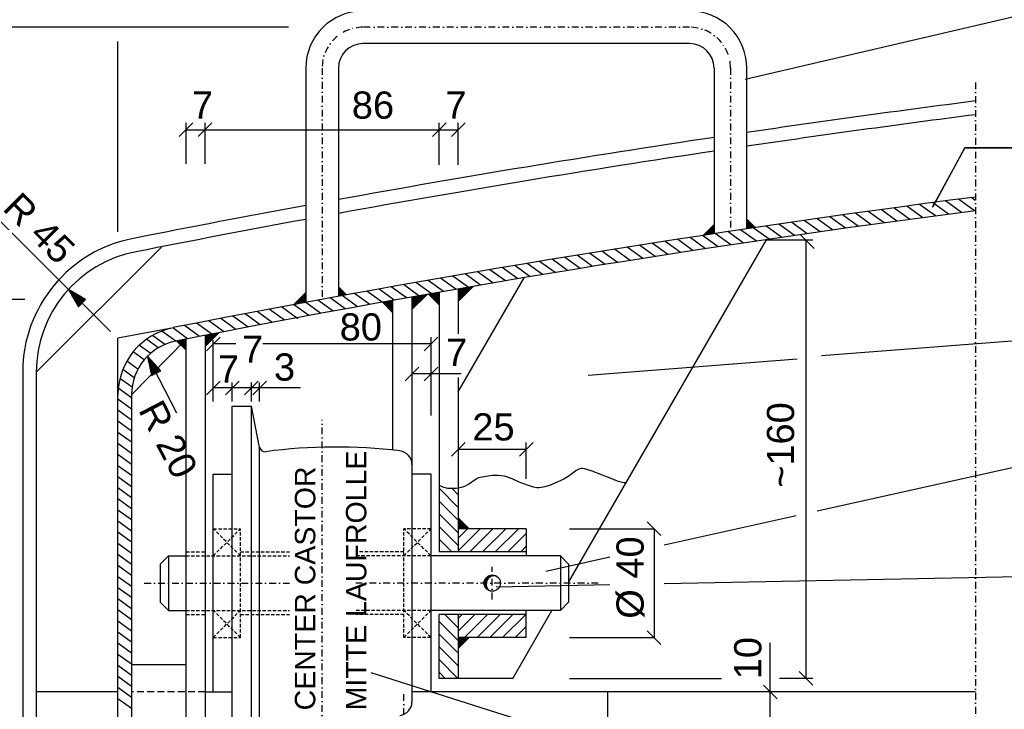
# Model space of a CAD drawing. Header units: millimetres. Extents: x -199700 to -180307, y -39802 to -30209.
# Tile 6 of 11: x -191993 to -191631, y -39433 to -39180. Entities that reach past the tile are written whole.
import ezdxf

# ---------------------------------------------------------------- set-up
doc = ezdxf.new("R2010")
doc.units = ezdxf.units.MM
doc.header["$LTSCALE"] = 5
doc.header["$MEASUREMENT"] = 0
for name, pattern in [('DASHDOT', [1, 0.5, -0.25, 0, -0.25]), ('DASHED', [0.75, 0.5, -0.25]), ('HIDDEN', [0.375, 0.25, -0.125])]:
    doc.linetypes.add(name, pattern=pattern)
for name, color, linetype in [('2', 7, 'CONTINUOUS'), ('3', 7, 'CONTINUOUS'), ('5', 7, 'CONTINUOUS'), ('6', 7, 'CONTINUOUS'), ('7', 7, 'CONTINUOUS'), ('Beschriftung', 7, 'CONTINUOUS')]:
    doc.layers.add(name, color=color, linetype=linetype)

# ---------------------------------------------------------------- blocks, each defined once
blk = doc.blocks.new('VER')
at = {"layer": '2', "color": 7, "linetype": 'Continuous'}
for p, q in [((0, -40), (40, 0)), ((0, -35.757), (35.757, 0)), ((0, -31.515), (31.515, 0)), ((0, -27.273), (27.273, 0)), ((0, -23.029), (23.029, 0)), ((0, -18.787), (18.787, 0)), ((0, -14.545), (14.545, 0)), ((0, -10.301), (10.301, 0)), ((0, -6.059), (6.059, 0)), ((0, -1.817), (1.817, 0))]:
    blk.add_line(p, q, dxfattribs=at)

msp = doc.modelspace()

# ---------------------------------------------------------------- linework, layer by layer
at = {"layer": '2', "color": 7, "linetype": 'DASHDOT'}
for p, q in [((-191746.49, -39182.61), (-191866.49, -39182.61)), ((-191881.49, -39197.61), (-191881.49, -39282.61)), ((-191731.49, -39197.61), (-191731.49, -39257.58)), ((-191641.5, -39202.88), (-191641.5, -39698.9)), ((-191881.49, -39454.61), (-191881.49, -39326.89)), ((-191818.99, -39392.9), (-191818.99, -39380.9)), ((-191946.82, -39386.9), (-191893.44, -39386.9)), ((-191780.05, -39386.9), (-191869.09, -39386.9)), ((-191851.49, -39542.41), (-191851.49, -39426.9))]:
    msp.add_line(p, q, dxfattribs=at)
at = {"layer": '2', "color": 7, "linetype": 'Continuous'}
for p, q in [((-191746.49, -39188.61), (-191866.49, -39188.61)), ((-191887.49, -39197.61), (-191887.49, -39283.72)), ((-191875.49, -39197.61), (-191875.49, -39281.51)), ((-191737.49, -39197.61), (-191737.49, -39258.48)), ((-191725.49, -39256.68), (-191725.49, -39197.61)), ((-192002.6, -39251.14), (-191959.21, -39294.48)), ((-191722.46, -39256.23), (-191725.49, -39253.2)), ((-191722.83, -39256.29), (-191725.49, -39253.63)), ((-191737.49, -39255.04), (-191741.55, -39259.1)), ((-191737.49, -39255.47), (-191741.05, -39259.02)), ((-191737.49, -39255.89), (-191740.55, -39258.94)), ((-191737.49, -39256.32), (-191740.05, -39258.87)), ((-191737.49, -39256.74), (-191739.55, -39258.79)), ((-191737.49, -39257.17), (-191739.05, -39258.72)), ((-191737.49, -39257.59), (-191738.55, -39258.64)), ((-191723.2, -39256.34), (-191725.49, -39254.05)), ((-191723.57, -39256.4), (-191725.49, -39254.48)), ((-191723.94, -39256.45), (-191725.49, -39254.9)), ((-191724.31, -39256.51), (-191725.49, -39255.32)), ((-191724.68, -39256.56), (-191725.49, -39255.75)), ((-191725.05, -39256.62), (-191725.49, -39256.17)), ((-191718.42, -39260.69), (-191790.99, -39386.4)), ((-191737.49, -39258.01), (-191738.05, -39258.57)), ((-191986.49, -39309.35), (-191940.51, -39263.37)), ((-191831.49, -39316.54), (-191807.31, -39274.66)), ((-191968.4, -39282.65), (-191974.68, -39279.03)), ((-191974.68, -39279.03), (-191971.05, -39285.31)), ((-191969.75, -39284), (-191974.61, -39279.15)), ((-191969.64, -39283.89), (-191974.27, -39279.27)), ((-191872.5, -39280.96), (-191875.49, -39277.97)), ((-191872.86, -39281.03), (-191875.49, -39278.39)), ((-191873.22, -39281.09), (-191875.49, -39278.82)), ((-191873.58, -39281.16), (-191875.49, -39279.24)), ((-191831.49, -39283.38), (-191825.93, -39277.81)), ((-191831.49, -39282.96), (-191826.44, -39277.9)), ((-191831.49, -39282.53), (-191826.95, -39277.99)), ((-191831.49, -39282.11), (-191827.46, -39278.08)), ((-191831.49, -39281.68), (-191827.98, -39278.16)), ((-191831.49, -39281.26), (-191828.49, -39278.25)), ((-191831.49, -39280.84), (-191829, -39278.34)), ((-191831.49, -39280.41), (-191829.51, -39278.43)), ((-191831.49, -39279.99), (-191830.03, -39278.52)), ((-191831.49, -39279.56), (-191830.54, -39278.61)), ((-191831.49, -39278.77), (-191831.49, -39295.33)), ((-191969.86, -39284.12), (-191974.31, -39279.68)), ((-191969.97, -39284.23), (-191974, -39280.2)), ((-191969.53, -39283.78), (-191973.74, -39279.57)), ((-191970.08, -39284.34), (-191973.7, -39280.73)), ((-191970.2, -39284.45), (-191973.39, -39281.26)), ((-191969.42, -39283.67), (-191973.21, -39279.88)), ((-191970.31, -39284.56), (-191973.09, -39281.78)), ((-191970.42, -39284.67), (-191972.78, -39282.31)), ((-191969.31, -39283.56), (-191972.69, -39280.18)), ((-191970.53, -39284.78), (-191972.48, -39282.84)), ((-191969.19, -39283.45), (-191972.16, -39280.49)), ((-191969.08, -39283.34), (-191971.63, -39280.79)), ((-191968.97, -39283.22), (-191971.1, -39281.09)), ((-191971.05, -39285.31), (-191968.4, -39282.65)), ((-191968.86, -39283.11), (-191970.58, -39281.4)), ((-191968.75, -39283), (-191970.05, -39281.7)), ((-191968.64, -39282.89), (-191969.52, -39282.01)), ((-191968.53, -39282.78), (-191969, -39282.31)), ((-191968.41, -39282.67), (-191968.47, -39282.61)), ((-191887.49, -39280.12), (-191891.92, -39284.54)), ((-191887.49, -39280.54), (-191891.4, -39284.44)), ((-191887.49, -39280.96), (-191890.87, -39284.34)), ((-191887.49, -39281.39), (-191890.35, -39284.25)), ((-191887.49, -39281.81), (-191889.83, -39284.15)), ((-191887.49, -39282.24), (-191889.31, -39284.05)), ((-191887.49, -39282.66), (-191888.79, -39283.96)), ((-191873.94, -39281.23), (-191875.49, -39279.67)), ((-191874.3, -39281.29), (-191875.49, -39280.09)), ((-191874.65, -39281.36), (-191875.49, -39280.52)), ((-191875.01, -39281.42), (-191875.49, -39280.94)), ((-191875.37, -39281.49), (-191875.49, -39281.36)), ((-191848.49, -39286.3), (-191842.96, -39280.77)), ((-191848.49, -39285.88), (-191843.47, -39280.86)), ((-191848.49, -39285.46), (-191843.99, -39280.95)), ((-191848.49, -39285.03), (-191844.5, -39281.04)), ((-191848.49, -39284.61), (-191845.02, -39281.13)), ((-191848.49, -39284.18), (-191845.53, -39281.22)), ((-191848.49, -39283.76), (-191846.04, -39281.31)), ((-191848.49, -39283.33), (-191846.56, -39281.4)), ((-191848.49, -39282.91), (-191847.07, -39281.49)), ((-191848.49, -39282.49), (-191847.59, -39281.58)), ((-191848.49, -39281.74), (-191848.49, -39430.54)), ((-191842.4, -39280.67), (-191838.49, -39284.58)), ((-191842.04, -39280.61), (-191838.49, -39284.15)), ((-191841.68, -39280.54), (-191838.49, -39283.73)), ((-191841.32, -39280.48), (-191838.49, -39283.31)), ((-191840.96, -39280.42), (-191838.49, -39282.88)), ((-191840.6, -39280.35), (-191838.49, -39282.46)), ((-191840.24, -39280.29), (-191838.49, -39282.03)), ((-191839.88, -39280.23), (-191838.49, -39281.61)), ((-191839.52, -39280.16), (-191838.49, -39281.18)), ((-191839.15, -39280.1), (-191838.49, -39280.76)), ((-191838.49, -39279.99), (-191838.49, -39375.4)), ((-191970.64, -39284.9), (-191972.18, -39283.36)), ((-191970.75, -39285.01), (-191971.87, -39283.89)), ((-191970.86, -39285.12), (-191971.57, -39284.42)), ((-191970.98, -39285.23), (-191971.26, -39284.94)), ((-191887.49, -39283.09), (-191888.27, -39283.86)), ((-191887.49, -39283.51), (-191887.75, -39283.76)), ((-191859.35, -39283.67), (-191855.49, -39287.52)), ((-191858.99, -39283.61), (-191855.49, -39287.1)), ((-191858.63, -39283.54), (-191855.49, -39286.67)), ((-191858.27, -39283.48), (-191855.49, -39286.25)), ((-191857.91, -39283.41), (-191855.49, -39285.82)), ((-191857.55, -39283.35), (-191855.49, -39285.4)), ((-191857.19, -39283.28), (-191855.49, -39284.98)), ((-191856.83, -39283.22), (-191855.49, -39284.55)), ((-191856.47, -39283.16), (-191855.49, -39284.13)), ((-191856.11, -39283.09), (-191855.49, -39283.7)), ((-191855.49, -39338.03), (-191855.49, -39282.98)), ((-191936.15, -39293.07), (-191956.49, -39296.9)), ((-191956.49, -39317.64), (-191956.49, -39296.9)), ((-191951.49, -39317.64), (-191931.49, -39297.19)), ((-191932, -39297.38), (-191931.49, -39297.89)), ((-191931.65, -39297.31), (-191931.49, -39297.47)), ((-191931.49, -39475.99), (-191931.49, -39297.19)), ((-191924.49, -39299.98), (-191919.35, -39294.83)), ((-191924.49, -39299.55), (-191919.87, -39294.93)), ((-191924.49, -39299.13), (-191920.4, -39295.03)), ((-191924.49, -39298.7), (-191920.92, -39295.13)), ((-191924.49, -39298.28), (-191921.45, -39295.23)), ((-191924.49, -39297.86), (-191921.98, -39295.34)), ((-191924.49, -39297.43), (-191922.5, -39295.44)), ((-191924.49, -39297.01), (-191923.03, -39295.54)), ((-191923.55, -39295.64), (-191924.49, -39296.58)), ((-191924.49, -39296.16), (-191924.08, -39295.74)), ((-191924.49, -39295.82), (-191924.49, -39475.99)), ((-191934.86, -39297.92), (-191931.49, -39301.29)), ((-191934.5, -39297.85), (-191931.49, -39300.86)), ((-191934.15, -39297.78), (-191931.49, -39300.44)), ((-191933.79, -39297.72), (-191931.49, -39300.01)), ((-191933.43, -39297.65), (-191931.49, -39299.59)), ((-191933.08, -39297.58), (-191931.49, -39299.16)), ((-191932.72, -39297.52), (-191931.49, -39298.74)), ((-191932.36, -39297.45), (-191931.49, -39298.32)), ((-191934.84, -39324.46), (-191945.62, -39303.48)), ((-191940.78, -39308.88), (-191945.62, -39303.49)), ((-191945.62, -39303.49), (-191944.12, -39310.58)), ((-191942.48, -39309.74), (-191945.59, -39303.62)), ((-191942.62, -39309.81), (-191945.47, -39304.21)), ((-191942.34, -39309.67), (-191945.3, -39303.84)), ((-191942.2, -39309.6), (-191944.9, -39304.29)), ((-191942.76, -39309.89), (-191945.34, -39304.81)), ((-191942.9, -39309.96), (-191945.22, -39305.4)), ((-191943.04, -39310.03), (-191945.09, -39306)), ((-191943.18, -39310.1), (-191944.96, -39306.59)), ((-191943.32, -39310.17), (-191944.84, -39307.19)), ((-191943.47, -39310.22), (-191944.69, -39307.74)), ((-191942.06, -39309.53), (-191944.49, -39304.74)), ((-191941.92, -39309.46), (-191944.08, -39305.2)), ((-191941.78, -39309.39), (-191943.68, -39305.65)), ((-191941.64, -39309.32), (-191943.27, -39306.1)), ((-191941.5, -39309.24), (-191942.86, -39306.56)), ((-191941.36, -39309.17), (-191942.46, -39307.01)), ((-191941.22, -39309.09), (-191942.05, -39307.45)), ((-191941.08, -39309.02), (-191941.65, -39307.9)), ((-191991.49, -39309.35), (-191991.49, -39486.9)), ((-191986.49, -39309.35), (-191986.49, -39486.9)), ((-191943.62, -39310.29), (-191944.57, -39308.34)), ((-191943.76, -39310.36), (-191944.45, -39308.94)), ((-191943.9, -39310.43), (-191944.34, -39309.53)), ((-191944.04, -39310.49), (-191944.22, -39310.13)), ((-191944.13, -39310.57), (-191940.78, -39308.87)), ((-191940.94, -39308.95), (-191941.24, -39308.36)), ((-191940.8, -39308.88), (-191940.83, -39308.81)), ((-191831.49, -39311.39), (-191831.49, -39375.4)), ((-191956.49, -39486.9), (-191956.49, -39317.64)), ((-191951.49, -39317.64), (-191951.49, -39486.9)), ((-191914.49, -39451.9), (-191914.49, -39321.9)), ((-191914.49, -39321.9), (-191907.49, -39321.9)), ((-191907.49, -39451.9), (-191907.49, -39321.9)), ((-191904.47, -39337), (-191907.49, -39321.9)), ((-191904.49, -39436.9), (-191904.49, -39336.9)), ((-191921.49, -39426.9), (-191921.49, -39346.9)), ((-191921.49, -39346.9), (-191914.49, -39346.9)), ((-191841.49, -39346.9), (-191848.49, -39346.9)), ((-191841.49, -39426.9), (-191841.49, -39346.9)), ((-191806.49, -39366.9), (-191831.49, -39366.9)), ((-191806.49, -39366.9), (-191806.49, -39376.9)), ((-191940.99, -39379.9), (-191937.99, -39376.9)), ((-191937.99, -39376.9), (-191931.49, -39376.9)), ((-191937.99, -39376.9), (-191937.99, -39396.9)), ((-191793.99, -39376.9), (-191841.49, -39376.9)), ((-191806.49, -39375.4), (-191838.49, -39375.4)), ((-191793.99, -39376.9), (-191793.99, -39396.9)), ((-191793.99, -39376.9), (-191790.99, -39379.9)), ((-191940.99, -39379.9), (-191940.99, -39393.9)), ((-191790.99, -39379.9), (-191790.99, -39393.9)), ((-191940.99, -39393.9), (-191937.99, -39396.9)), ((-191793.99, -39396.9), (-191790.99, -39393.9)), ((-191937.99, -39396.9), (-191931.49, -39396.9)), ((-191793.99, -39396.9), (-191841.49, -39396.9)), ((-191806.49, -39398.4), (-191838.49, -39398.4)), ((-191838.49, -39421.9), (-191838.49, -39398.4)), ((-191831.49, -39398.4), (-191831.49, -39421.9)), ((-191811.49, -39421.9), (-191797.06, -39396.9)), ((-191806.49, -39406.9), (-191806.49, -39396.9)), ((-191806.49, -39406.9), (-191831.49, -39406.9)), ((-191931.49, -39416.9), (-191951.49, -39416.9)), ((-191811.49, -39421.9), (-191838.49, -39421.9)), ((-191956.49, -39426.9), (-191986.49, -39426.9)), ((-191924.49, -39426.9), (-191914.49, -39426.9)), ((-191641.5, -39426.9), (-191848.49, -39426.9)), ((-191776.49, -39436.9), (-191776.49, -39426.9))]:
    msp.add_line(p, q, dxfattribs=at)
at = {"layer": '2', "color": 7, "linetype": 'HIDDEN'}
for p, q in [((-191921.49, -39366.9), (-191911.49, -39366.9)), ((-191911.49, -39376.9), (-191921.49, -39366.9)), ((-191921.49, -39376.9), (-191911.49, -39366.9)), ((-191911.49, -39406.9), (-191911.49, -39366.9)), ((-191841.49, -39366.9), (-191851.49, -39366.9)), ((-191851.49, -39406.9), (-191851.49, -39366.9)), ((-191851.49, -39376.9), (-191841.49, -39366.9)), ((-191841.49, -39376.9), (-191851.49, -39366.9)), ((-191931.49, -39375.4), (-191924.49, -39375.4)), ((-191931.49, -39376.9), (-191893.44, -39376.9)), ((-191911.49, -39375.4), (-191893.44, -39375.4)), ((-191851.49, -39375.4), (-191869.09, -39375.4)), ((-191841.49, -39376.9), (-191869.09, -39376.9)), ((-191931.49, -39396.9), (-191893.44, -39396.9)), ((-191931.49, -39398.4), (-191924.49, -39398.4)), ((-191921.49, -39406.9), (-191911.49, -39396.9)), ((-191911.49, -39406.9), (-191921.49, -39396.9)), ((-191911.49, -39398.4), (-191893.44, -39398.4)), ((-191841.49, -39396.9), (-191869.09, -39396.9)), ((-191851.49, -39398.4), (-191869.09, -39398.4)), ((-191841.49, -39406.9), (-191851.49, -39396.9)), ((-191851.49, -39406.9), (-191841.49, -39396.9)), ((-191921.49, -39406.9), (-191911.49, -39406.9)), ((-191841.49, -39406.9), (-191851.49, -39406.9))]:
    msp.add_line(p, q, dxfattribs=at)
at = {"layer": '2', "color": 7, "linetype": 'DASHED'}
msp.add_line((-191924.49, -39426.9), (-191951.49, -39426.9), dxfattribs=at)
at = {"layer": '2', "color": 7, "linetype": 'Continuous'}
msp.add_lwpolyline([(-191838.68, -39350.85), (-191838.07, -39351.17), (-191837.23, -39351.54), (-191835.43, -39351.97), (-191833.53, -39352.05), (-191832.25, -39351.96), (-191829.82, -39351.54), (-191829.08, -39351.31), (-191827.67, -39350.52), (-191824.92, -39348.59), (-191823.95, -39348.13), (-191823.45, -39347.98), (-191820.54, -39347.43), (-191819.03, -39347.27), (-191816.77, -39347.24), (-191814.57, -39347.51), (-191813.51, -39347.79), (-191811.76, -39348.49), (-191809.45, -39349.57), (-191808.26, -39350.04), (-191805.43, -39351.06), (-191804.01, -39351.47), (-191802.59, -39351.7), (-191801.89, -39351.73), (-191800.96, -39351.67), (-191799.12, -39351.27), (-191797.28, -39350.63), (-191794.85, -39349.6), (-191793.64, -39349.11), (-191792.66, -39348.63), (-191790.79, -39347.3), (-191788.35, -39345.49), (-191787.12, -39344.89), (-191786.28, -39344.71), (-191785.85, -39344.7), (-191785.2, -39344.79), (-191782.4, -39345.69), (-191778.64, -39347.11), (-191776.76, -39347.79), (-191772.69, -39349.48), (-191771.29, -39349.81), (-191770.58, -39349.86), (-191770.02, -39349.86)], dxfattribs=at)
msp.add_circle((-191818.99, -39386.9), 3, dxfattribs=at)
for centre, radius, start, end in [((-191866.49, -39197.61), 21, 90, 180), ((-191746.49, -39197.61), 21, 0, 90), ((-191866.49, -39197.61), 9, 90, 180), ((-191746.49, -39197.61), 9, 0, 90), ((-191051.49, -43794.63), 4622.73, 97.33268, 98.38369), ((-191051.49, -43794.64), 4617.74, 97.34065, 98.39281), ((-191051.49, -43794.63), 4622.73, 98.53406, 100.26783), ((-191051.49, -43794.64), 4617.74, 98.54334, 100.27904), ((-191051.49, -43794.63), 4587.73, 97.38893, 101.11824), ((-191051.49, -43794.63), 4622.73, 100.41902, 101.21714), ((-191051.49, -43794.63), 4582.73, 97.39704, 101.11865), ((-191051.49, -43794.64), 4617.74, 100.4304, 101.21772), ((-191941.49, -39309.35), 50, 100.6601, 180), ((-191941.49, -39309.35), 45, 100.6601, 180), ((-191931.49, -39317.64), 25, 100.7388, 180), ((-191931.49, -39317.64), 20, 100.7388, 180), ((-191902.51, -39336.61), 2, 191.3093, 277.8178), ((-191876.49, -39533.9), 197, 83.1342, 97.5096), ((-191853.48, -39343.27), 4.98, 0.0002, 83.8692), ((-191853.48, -39430.54), 4.98, 276.1307, 359.9998)]:
    msp.add_arc(centre, radius, start, end, dxfattribs=at)
at = {"layer": '2', "color": 7, "linetype": 'DASHDOT'}
for centre, start, end in [((-191866.49, -39197.61), 90, 180), ((-191746.49, -39197.61), 0, 90)]:
    msp.add_arc(centre, 15, start, end, dxfattribs=at)
at = {"layer": '3', "color": 7, "linetype": 'Continuous'}
for p, q in [((-191893.8, -39182.61), (-192013.95, -39182.61)), ((-191956.49, -39257.82), (-191956.49, -39187.81)), ((-191928.99, -39217.75), (-191933.99, -39222.75)), ((-191931.49, -39232.77), (-191931.49, -39217.75)), ((-191926.99, -39222.75), (-191921.99, -39217.75)), ((-191926.99, -39222.75), (-191921.99, -39217.75)), ((-191924.49, -39232.77), (-191924.49, -39217.75)), ((-191835.99, -39217.75), (-191840.99, -39222.75)), ((-191835.99, -39217.75), (-191840.99, -39222.75)), ((-191838.49, -39233.2), (-191838.49, -39217.75)), ((-191833.99, -39222.75), (-191828.99, -39217.75)), ((-191831.49, -39233.2), (-191831.49, -39217.75)), ((-191931.49, -39220.25), (-191831.49, -39220.25)), ((-191718.42, -39260.69), (-191701.3, -39260.69)), ((-191705.78, -39258.87), (-191700.78, -39263.87)), ((-191703.8, -39260.69), (-191703.8, -39421.9)), ((-191990.69, -39282.61), (-192013.95, -39282.61)), ((-191923.99, -39301.47), (-191918.99, -39296.47)), ((-191838.99, -39296.47), (-191843.99, -39301.47)), ((-191841.49, -39325.28), (-191841.49, -39296.47)), ((-191921.49, -39320.16), (-191921.49, -39297.66)), ((-191913.24, -39298.97), (-191921.49, -39298.97)), ((-191841.49, -39298.97), (-191903.33, -39298.97)), ((-191845.99, -39307.54), (-191850.99, -39312.54)), ((-191843.99, -39312.54), (-191838.99, -39307.54)), ((-191830.44, -39310.04), (-191848.49, -39310.04)), ((-191918.99, -39312.67), (-191923.99, -39317.67)), ((-191889.49, -39315.17), (-191921.49, -39315.17)), ((-191911.99, -39312.67), (-191916.99, -39317.67)), ((-191914.49, -39320.16), (-191914.49, -39313.17)), ((-191904.99, -39312.67), (-191909.99, -39317.67)), ((-191907.49, -39320.16), (-191907.49, -39313.17)), ((-191906.99, -39317.67), (-191901.99, -39312.67)), ((-191904.49, -39320.16), (-191904.49, -39313.17)), ((-191828.99, -39335.2), (-191833.99, -39340.2)), ((-191808.99, -39340.2), (-191803.99, -39335.2)), ((-191806.49, -39348.54), (-191806.49, -39335.2)), ((-191831.49, -39337.7), (-191806.49, -39337.7)), ((-191762.08, -39364.4), (-191757.08, -39369.4)), ((-191790.65, -39366.9), (-191759.58, -39366.9)), ((-191759.58, -39366.9), (-191759.58, -39406.9)), ((-191757.08, -39409.4), (-191762.08, -39404.4)), ((-191790.65, -39406.9), (-191759.58, -39406.9)), ((-191716.88, -39461.97), (-191716.88, -39408.87)), ((-191701.3, -39424.4), (-191706.3, -39419.4)), ((-191790.65, -39421.9), (-191734.79, -39421.9)), ((-191701.3, -39421.9), (-191713.47, -39421.9)), ((-191714.38, -39429.4), (-191719.38, -39424.4))]:
    msp.add_line(p, q, dxfattribs=at)
at = {"layer": '5', "color": 7, "linetype": 'Continuous'}
for p, q in [((-191646.63, -39250.71), (-191652.51, -39246.44)), ((-191641.87, -39250.09), (-191647.75, -39245.82)), ((-191641.56, -39246.24), (-191643, -39245.19)), ((-191675.07, -39254.53), (-191680.9, -39250.28)), ((-191670.34, -39253.88), (-191676.19, -39249.63)), ((-191665.61, -39253.24), (-191671.46, -39248.99)), ((-191660.88, -39252.6), (-191666.74, -39248.34)), ((-191656.13, -39251.97), (-191662, -39247.71)), ((-191651.38, -39251.34), (-191657.26, -39247.07)), ((-191698.6, -39257.82), (-191704.41, -39253.6)), ((-191693.91, -39257.15), (-191699.72, -39252.93)), ((-191689.2, -39256.49), (-191695.02, -39252.26)), ((-191684.5, -39255.83), (-191690.32, -39251.6)), ((-191679.78, -39255.18), (-191685.62, -39250.94)), ((-191721.99, -39261.22), (-191727.77, -39257.02)), ((-191717.33, -39260.53), (-191723.12, -39256.33)), ((-191712.66, -39259.85), (-191718.45, -39255.64)), ((-191707.98, -39259.17), (-191713.77, -39254.96)), ((-191703.29, -39258.49), (-191709.09, -39254.28)), ((-191749.88, -39265.43), (-191755.62, -39261.26)), ((-191745.25, -39264.72), (-191750.99, -39260.54)), ((-191740.61, -39264.01), (-191746.36, -39259.83)), ((-191735.97, -39263.31), (-191741.73, -39259.12)), ((-191731.31, -39262.61), (-191737.08, -39258.42)), ((-191726.66, -39261.91), (-191732.43, -39257.72)), ((-191768.38, -39268.32), (-191774.1, -39264.17)), ((-191763.75, -39267.59), (-191769.47, -39263.43)), ((-191759.13, -39266.87), (-191764.86, -39262.71)), ((-191754.51, -39266.15), (-191760.25, -39261.98)), ((-191791.34, -39272.02), (-191797.03, -39267.89)), ((-191786.76, -39271.27), (-191792.45, -39267.13)), ((-191782.17, -39270.53), (-191787.87, -39266.39)), ((-191777.58, -39269.79), (-191783.29, -39265.64)), ((-191772.98, -39269.05), (-191778.69, -39264.9)), ((-191814.19, -39275.82), (-191819.85, -39271.7)), ((-191809.64, -39275.05), (-191815.31, -39270.93)), ((-191805.07, -39274.29), (-191810.74, -39270.17)), ((-191800.5, -39273.53), (-191806.17, -39269.4)), ((-191795.92, -39272.77), (-191801.61, -39268.64)), ((-191836.9, -39279.71), (-191842.53, -39275.62)), ((-191832.37, -39278.92), (-191838.01, -39274.83)), ((-191827.83, -39278.14), (-191833.48, -39274.04)), ((-191823.3, -39277.36), (-191828.95, -39273.26)), ((-191818.75, -39276.59), (-191824.41, -39272.48)), ((-191854.98, -39282.89), (-191860.59, -39278.81)), ((-191850.48, -39282.09), (-191856.1, -39278.01)), ((-191845.95, -39281.29), (-191851.57, -39277.21)), ((-191841.43, -39280.5), (-191847.06, -39276.41)), ((-191877.47, -39286.95), (-191883.06, -39282.9)), ((-191872.99, -39286.13), (-191878.58, -39282.07)), ((-191868.48, -39285.32), (-191874.08, -39281.25)), ((-191863.99, -39284.5), (-191869.59, -39280.43)), ((-191859.49, -39283.7), (-191865.09, -39279.62)), ((-191895.35, -39290.27), (-191900.92, -39286.23)), ((-191890.46, -39289.74), (-191896.46, -39285.39)), ((-191886.42, -39288.6), (-191891.99, -39284.55)), ((-191881.96, -39287.78), (-191887.54, -39283.73)), ((-191913.17, -39293.64), (-191918.71, -39289.61)), ((-191908.72, -39292.79), (-191914.27, -39288.76)), ((-191904.27, -39291.95), (-191909.82, -39287.91)), ((-191899.81, -39291.11), (-191905.37, -39287.07)), ((-191930.92, -39297.08), (-191936.36, -39293.12)), ((-191926.49, -39296.21), (-191932.02, -39292.2)), ((-191922.06, -39295.35), (-191927.6, -39291.33)), ((-191917.61, -39294.49), (-191923.14, -39290.47)), ((-191941.69, -39300.43), (-191946.01, -39297.29)), ((-191939.22, -39299.19), (-191943.78, -39295.87)), ((-191935.25, -39297.99), (-191940.37, -39294.27)), ((-191944.61, -39302.38), (-191948.65, -39299.45)), ((-191946.84, -39304.86), (-191950.89, -39301.92)), ((-191949.16, -39308.28), (-191953.24, -39305.31)), ((-191951.3, -39314.89), (-191955.76, -39311.64)), ((-191950.5, -39311.41), (-191954.7, -39308.36)), ((-191951.49, -39318.82), (-191956.37, -39315.28)), ((-191951.49, -39322.91), (-191956.49, -39319.28)), ((-191951.49, -39326.99), (-191956.49, -39323.36)), ((-191951.49, -39331.06), (-191956.49, -39327.42)), ((-191951.49, -39335.14), (-191956.49, -39331.5)), ((-191951.49, -39339.24), (-191956.49, -39335.6)), ((-191951.49, -39343.29), (-191956.49, -39339.66)), ((-191951.49, -39347.37), (-191956.49, -39343.74)), ((-191951.49, -39351.45), (-191956.49, -39347.82)), ((-191951.49, -39355.53), (-191956.49, -39351.9)), ((-191831.49, -39359.1), (-191838.67, -39351.93)), ((-191831.49, -39354.44), (-191833.87, -39352.06)), ((-191951.49, -39359.61), (-191956.49, -39355.98)), ((-191831.49, -39363.77), (-191838.63, -39356.63)), ((-191951.49, -39363.69), (-191956.49, -39360.06)), ((-191831.49, -39368.44), (-191838.6, -39361.33)), ((-191951.49, -39367.77), (-191956.49, -39364.14)), ((-191831.49, -39373.1), (-191838.56, -39366.03)), ((-191951.49, -39371.86), (-191956.49, -39368.23)), ((-191831.49, -39375.01), (-191823.39, -39366.9)), ((-191831.49, -39370.34), (-191828.06, -39366.9)), ((-191827.23, -39375.4), (-191818.73, -39366.9)), ((-191822.56, -39375.4), (-191814.06, -39366.9)), ((-191817.89, -39375.4), (-191809.39, -39366.9)), ((-191813.22, -39375.4), (-191806.49, -39368.67)), ((-191951.49, -39375.96), (-191956.49, -39372.33)), ((-191833.86, -39375.4), (-191838.53, -39370.74)), ((-191808.56, -39375.4), (-191806.49, -39373.34)), ((-191951.49, -39380.01), (-191956.49, -39376.37)), ((-191951.49, -39384.09), (-191956.49, -39380.45)), ((-191820.15, -39384.14), (-191817.83, -39384.14)), ((-191951.49, -39388.16), (-191956.49, -39384.53)), ((-191821.99, -39386.84), (-191821.22, -39386.84)), ((-191821.96, -39387.29), (-191821.24, -39387.29)), ((-191821.95, -39386.39), (-191821.12, -39386.39)), ((-191821.87, -39387.74), (-191821.2, -39387.74)), ((-191821.83, -39385.94), (-191820.95, -39385.94)), ((-191821.64, -39385.49), (-191820.69, -39385.49)), ((-191821.34, -39385.04), (-191820.3, -39385.04)), ((-191820.89, -39384.59), (-191819.67, -39384.59)), ((-191951.49, -39392.24), (-191956.49, -39388.61)), ((-191821.7, -39388.19), (-191821.08, -39388.19)), ((-191821.43, -39388.64), (-191820.89, -39388.64)), ((-191821.05, -39389.09), (-191820.59, -39389.09)), ((-191820.41, -39389.54), (-191820.15, -39389.54)), ((-191951.49, -39396.32), (-191956.49, -39392.69)), ((-191951.49, -39400.4), (-191956.49, -39396.77)), ((-191831.49, -39403.34), (-191836.43, -39398.4)), ((-191831.49, -39398.67), (-191831.76, -39398.4)), ((-191831.49, -39404.51), (-191825.39, -39398.4)), ((-191831.49, -39399.84), (-191830.05, -39398.4)), ((-191829.22, -39406.9), (-191820.72, -39398.4)), ((-191824.55, -39406.9), (-191816.06, -39398.4)), ((-191819.89, -39406.9), (-191811.39, -39398.4)), ((-191815.22, -39406.9), (-191806.72, -39398.4)), ((-191951.49, -39404.5), (-191956.49, -39400.87)), ((-191831.49, -39408), (-191838.49, -39401)), ((-191951.49, -39408.56), (-191956.49, -39404.93)), ((-191831.49, -39412.67), (-191838.49, -39405.67)), ((-191810.55, -39406.9), (-191806.49, -39402.85)), ((-191951.49, -39412.64), (-191956.49, -39409.01)), ((-191951.49, -39416.73), (-191956.49, -39413.1)), ((-191831.49, -39417.34), (-191838.49, -39410.34)), ((-191831.6, -39421.9), (-191838.49, -39415)), ((-191951.49, -39420.81), (-191956.49, -39417.18)), ((-191836.26, -39421.9), (-191838.49, -39419.67)), ((-191951.49, -39424.88), (-191956.49, -39421.24)), ((-191951.49, -39428.96), (-191956.49, -39425.32)), ((-191951.49, -39433.03), (-191956.49, -39429.4))]:
    msp.add_line(p, q, dxfattribs=at)
msp.add_arc((-191818.25, -39387.22), 3, 74.6447, 238.7656, dxfattribs=at)
at = {"layer": '6', "color": 7, "linetype": 'Continuous'}
for points in [[(-191656.98, -39248.5), (-191645.45, -39226.88), (-191459.23, -39226.88)], [(-191698.01, -39303.21), (-191615.45, -39296.88), (-191421.64, -39296.88)], [(-191699.67, -39360.32), (-191617.45, -39342.04), (-191467.13, -39342.04)], [(-191755.85, -39372.81), (-191707.39, -39362.04)], [(-191799.27, -39382.46), (-191775.83, -39377.25)], [(-191817.61, -39388.3), (-191775.83, -39387.46)], [(-191755.85, -39387.06), (-191625.45, -39384.46), (-191476.88, -39384.46)]]:
    msp.add_lwpolyline(points, dxfattribs=at)
at = {"layer": '7', "color": 7, "linetype": 'Continuous'}
msp.add_line((-191783.77, -39310.47), (-191707.02, -39304.43), dxfattribs=at)
for points in [[(-191472.04, -39176.88), (-191619.45, -39176.88), (-191726.14, -39201.86)], [(-191536.68, -39226.88), (-191645.45, -39226.88), (-191657.45, -39248.88)], [(-191340.34, -39496.88), (-191621.45, -39496.88), (-191863.45, -39419.88)]]:
    msp.add_lwpolyline(points, dxfattribs=at)

# ---------------------------------------------------------------- block references
at = {"layer": '2', "color": 7, "linetype": 'Continuous', "xscale": 0.1, "yscale": 0.1, "zscale": 0.1, "rotation": 90}
msp.add_blockref('VER', (-191831.49, -39366.9), dxfattribs=at)
at = {"layer": '2', "color": 7, "linetype": 'Continuous', "xscale": 0.1, "yscale": 0.1, "zscale": 0.1}
msp.add_blockref('VER', (-191831.49, -39406.9), dxfattribs=at)

# ---------------------------------------------------------------- texts
at = {"layer": 'Beschriftung', "linetype": 'Continuous', "char_height": 10, "width": 173.6618, "attachment_point": 1, "line_spacing_factor": 0.5}
for s, insert in [('{\\fArial|b0|i0|c0|p34;7}', (-191929.33, -39206.21)), ('{\\fArial|b0|i0|c0|p34;86}', (-191870.6, -39206.21)), ('{\\fArial|b0|i0|c0|p34;7}', (-191836.22, -39206.21)), ('{\\fArial|b0|i0|c0|p34;80}', (-191875.04, -39287.74)), ('{\\fArial|b0|i0|c0|p34;7}', (-191910.91, -39295.93)), ('{\\fArial|b0|i0|c0|p34;7}', (-191835.96, -39297.09)), ('{\\fArial|b0|i0|c0|p34;7}', (-191919.78, -39303.24)), ('{\\fArial|b0|i0|c0|p34;3}', (-191899.2, -39302.47)), ('{\\fArial|b0|i0|c0|p34;25}', (-191826.33, -39324.47))]:
    msp.add_mtext(s, dxfattribs=dict(at, insert=insert))
at = {"layer": 'Beschriftung', "linetype": 'Continuous', "width": 173.6618, "attachment_point": 1}
for s, insert, char_height, rotation, line_spacing_factor in [('{\\fArial|b0|i0|c0|p34;R 45}', (-191992.26, -39242.46), 10, 315, 1.5), ('{\\fArial|b0|i0|c0|p34;R 20}', (-191940.32, -39318.63), 10, 297.3222, 1.5), ('{\\fArial|b0|i0|c0|p34;~160}', (-191718.12, -39351.89), 10, 90, 0.5), ('{\\fArial|b0|i0|c0|p34;CENTER CASTOR\\PMITTE LAUFROLLE}', (-191891.51, -39433.67), 7.5, 90, 1.5), ('{\\fArial|b0|i0|c0|p34;%%c 40}', (-191773.39, -39399.99), 10, 90, 0.5), ('{\\fArial|b0|i0|c0|p34;10}', (-191730.14, -39422.24), 10, 90, 0.5)]:
    msp.add_mtext(s, dxfattribs=dict(at, insert=insert, char_height=char_height, rotation=rotation, line_spacing_factor=line_spacing_factor))

doc.saveas('drawing.dxf')
